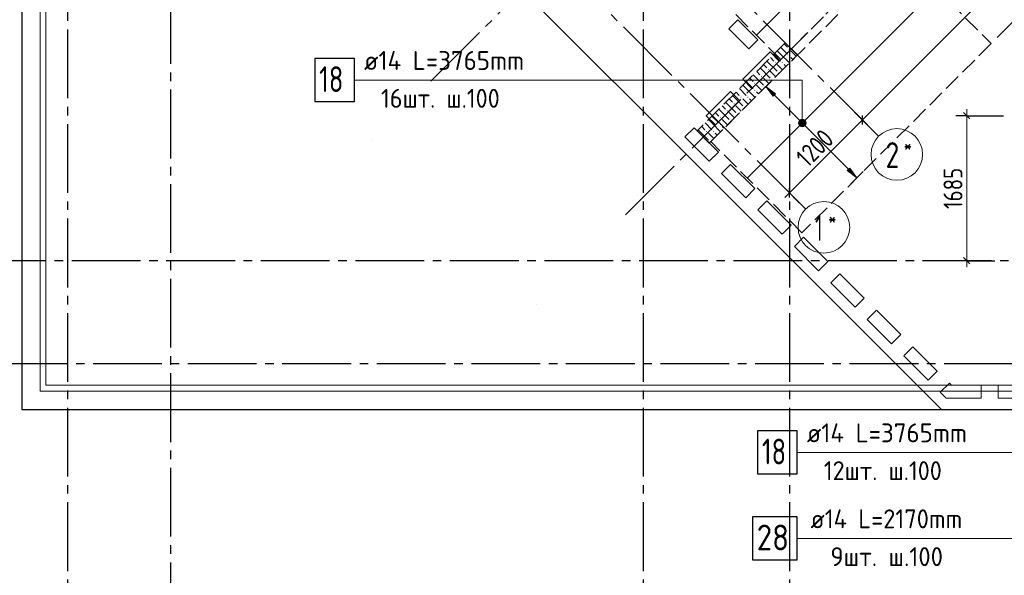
# Model space of a CAD drawing. Header units: millimetres. Extents: x 0 to 43617, y 0 to 59400.
# Tile 3 of 29: x 7368 to 18824, y 8170 to 14634. Entities that reach past the tile are written whole.
import ezdxf

# ---------------------------------------------------------------- set-up
doc = ezdxf.new("R2010")
doc.units = ezdxf.units.MM
doc.linetypes.add('______2', pattern=[270, 200, -70])
doc.linetypes.add('______5', pattern=[1100, 800, -100, 100, -100])
for name, color, linetype, lineweight in [('Standard', 7, 'Continuous', 25), ('ДОП Верх по У', 7, 'Continuous', 25), ('ЖБ Пилон', 180, 'Continuous', 25), ('Оси', 40, '______5', 18), ('Позиционная метка номер позиции', 7, 'Continuous', 13), ('Примечания', 7, 'Continuous', 25)]:
    doc.layers.add(name, color=color, linetype=linetype, lineweight=lineweight)
doc.layers.add('ЖБ Перекрытие верхний уровень', color=7, linetype='Continuous', lineweight=25, true_color=0xe0e0ff)
doc.styles.add('GOST 2.304-81', font='txt')
doc.styles.add('ISOCPEUR', font='txt')

msp = doc.modelspace()

# ---------------------------------------------------------------- hatches: boundary and pattern name
at = {"layer": 'ДОП Верх по У', "linetype": 'Continuous', "lineweight": 13, "transparency": 33554687}
msp.add_hatch(color=7, dxfattribs=at).paths.add_polyline_path([(16134, 13743), (16050, 13856), (16163, 13771)], flags=16)
for points in [[(16438, 13441), (16464, 13468), (16447, 13458)], [(16464, 13468), (16438, 13441), (16438, 13422)], [(16464, 13468), (16438, 13422), (16483, 13468)], [(16483, 13468), (16438, 13422), (16447, 13405)], [(16483, 13468), (16447, 13405), (16500, 13458)], [(16500, 13458), (16447, 13405), (16464, 13396)], [(16500, 13458), (16464, 13396), (16510, 13441)], [(16510, 13441), (16464, 13396), (16483, 13396)], [(16510, 13441), (16483, 13396), (16510, 13422)], [(16510, 13422), (16483, 13396), (16500, 13405)], [(16997, 12880), (17110, 12795), (17025, 12908)]]:
    msp.add_hatch(color=7, dxfattribs=at).paths.add_polyline_path(points)
at = {"layer": 'ЖБ Пилон', "linetype": 'Continuous', "lineweight": 18, "transparency": 33554687}
for points in [[(16314, 14293), (16321, 14300), (16327, 14293), (16321, 14287)], [(16314, 14213), (16321, 14220), (16327, 14213), (16321, 14207)], [(16154, 14133), (16161, 14140), (16167, 14133), (16161, 14127)], [(16234, 14133), (16241, 14140), (16247, 14133), (16241, 14127)], [(15994, 13973), (16001, 13980), (16007, 13973), (16001, 13967)], [(16074, 14053), (16081, 14060), (16087, 14053), (16081, 14047)], [(16194, 14013), (16201, 14020), (16207, 14013), (16201, 14007)], [(15914, 13893), (15921, 13900), (15927, 13893), (15921, 13887)], [(16114, 13933), (16121, 13940), (16127, 13933), (16121, 13927)], [(15914, 13813), (15921, 13820), (15927, 13813), (15921, 13807)], [(16034, 13853), (16041, 13860), (16047, 13853), (16041, 13847)], [(15674, 13653), (15681, 13660), (15687, 13653), (15681, 13647)], [(15754, 13733), (15761, 13740), (15767, 13733), (15761, 13727)], [(15834, 13733), (15841, 13740), (15847, 13733), (15841, 13727)], [(15594, 13573), (15601, 13580), (15607, 13573), (15601, 13567)], [(15714, 13533), (15721, 13540), (15727, 13533), (15721, 13527)], [(15794, 13613), (15801, 13620), (15807, 13613), (15801, 13607)], [(15514, 13493), (15521, 13500), (15527, 13493), (15521, 13487)], [(15514, 13413), (15521, 13420), (15527, 13413), (15521, 13407)], [(15634, 13453), (15641, 13460), (15647, 13453), (15641, 13447)], [(15354, 13333), (15361, 13340), (15367, 13333), (15361, 13327)], [(15434, 13333), (15441, 13340), (15447, 13333), (15441, 13327)], [(15394, 13213), (15401, 13220), (15407, 13213), (15401, 13207)]]:
    msp.add_hatch(color=7, dxfattribs=at).paths.add_polyline_path(points, flags=16)
at = {"layer": 'Позиционная метка номер позиции', "linetype": 'Continuous', "lineweight": 13, "transparency": 33554687}
for points in [[(16429, 13432), (16519, 13432), (16513, 13454)], [(16429, 13432), (16513, 13454), (16435, 13454)], [(16435, 13409), (16519, 13432), (16429, 13432)], [(16435, 13454), (16513, 13454), (16496, 13470)], [(16435, 13454), (16496, 13470), (16451, 13470)], [(16435, 13409), (16513, 13409), (16519, 13432)], [(16451, 13393), (16513, 13409), (16435, 13409)], [(16451, 13470), (16496, 13470), (16474, 13477)], [(16451, 13393), (16496, 13393), (16513, 13409)], [(16496, 13393), (16451, 13393), (16474, 13387)]]:
    msp.add_hatch(color=7, dxfattribs=at).paths.add_polyline_path(points)

# ---------------------------------------------------------------- linework, layer by layer
at = {"layer": 'Standard', "color": 7, "linetype": 'Continuous', "lineweight": 13, "transparency": 33554687}
for p, q in [((17173, 13468), (21846, 18142)), ((18387, 13517), (18387, 13592)), ((16324, 12619), (17173, 13468)), ((16324, 12619), (16271, 12566)), ((18387, 11830), (18387, 11755))]:
    msp.add_line(p, q, dxfattribs=at)
at = {"layer": 'Standard', "color": 251, "linetype": 'Continuous', "lineweight": -3, "true_color": 0x656565, "transparency": 33554687}
for p, q in [((19044, 14729), (18741, 14426)), ((17173, 13468), (17084, 13556)), ((17173, 13468), (17261, 13379)), ((17173, 13468), (17291, 13349)), ((18387, 13517), (18262, 13517)), ((18387, 13517), (18512, 13517)), ((18387, 13517), (18814, 13517)), ((16324, 12619), (16236, 12707)), ((16324, 12619), (16412, 12531)), ((16324, 12619), (16443, 12501)), ((18387, 11830), (18262, 11830)), ((18387, 11830), (18512, 11830)), ((18387, 11830), (18714, 11830))]:
    msp.add_line(p, q, dxfattribs=at)
at = {"layer": 'Standard', "color": 7, "linetype": 'Continuous', "lineweight": 25, "transparency": 33554687}
for p, q in [((17173, 13415), (17173, 13521)), ((18349, 13555), (18424, 13480)), ((16324, 12566), (16324, 12672)), ((18349, 11868), (18424, 11793))]:
    msp.add_line(p, q, dxfattribs=at)
msp.add_lwpolyline([(7394, 10100), (33074, 10100), (33074, 57220), (7394, 57220), (7394, 10100)], dxfattribs=at)
at = {"layer": 'Standard', "color": 7, "linetype": 'Continuous', "lineweight": 13, "transparency": 33554687}
for points in [[(7674, 10380), (33074, 10380), (33074, 57220), (7674, 57220), (7674, 10380)], [(18387, 13517), (18387, 12399), (18387, 12399), (18387, 11830)]]:
    msp.add_lwpolyline(points, dxfattribs=at)
at = {"layer": 'Standard', "color": 254, "linetype": 'Continuous', "lineweight": 13, "true_color": 0xc4c4ff, "transparency": 33554687}
msp.add_lwpolyline([(7606, 10312), (32674, 10312), (32674, 56820), (7606, 56820), (7606, 10312)], dxfattribs=at)
at = {"layer": 'ДОП Верх по У', "color": 7, "linetype": 'Continuous', "lineweight": 18, "transparency": 33554687}
for p, q in [((17005, 15519), (15945, 14458)), ((18029, 14987), (15839, 12796))]:
    msp.add_line(p, q, dxfattribs=at)
at = {"layer": 'ДОП Верх по У', "color": 7, "linetype": 'Continuous', "lineweight": 13, "transparency": 33554687}
for p, q in [((11354, 13932), (13462, 13932)), ((16506, 9600), (18614, 9600)), ((16550, 8600), (18614, 8600))]:
    msp.add_line(p, q, dxfattribs=at)
at = {"layer": 'ДОП Верх по У', "color": 251, "linetype": 'Continuous', "lineweight": 13, "true_color": 0x494949, "transparency": 33554687}
for p, q in [((16050, 13856), (16120, 13927)), ((16050, 13856), (15979, 13785)), ((16050, 13856), (16163, 13771)), ((16134, 13743), (16050, 13856)), ((16050, 13856), (16050, 13856)), ((16163, 13771), (16134, 13743)), ((16149, 13757), (16453, 13453)), ((16447, 13405), (16447, 13405)), ((16495, 13410), (17011, 12894)), ((16500, 13458), (16500, 13458)), ((17025, 12908), (16997, 12880)), ((16997, 12880), (17110, 12795)), ((17110, 12795), (17025, 12908)), ((17110, 12795), (17181, 12866)), ((17110, 12795), (17040, 12724)), ((17110, 12795), (17110, 12795))]:
    msp.add_line(p, q, dxfattribs=at)
at = {"layer": 'ДОП Верх по У', "color": 7, "linetype": 'Continuous', "lineweight": 25, "transparency": 33554687}
for points in [[(10802, 13682), (11262, 13682), (11262, 14182), (10802, 14182), (10802, 13682)], [(15954, 9350), (16414, 9350), (16414, 9850), (15954, 9850), (15954, 9350)], [(15894, 8350), (16414, 8350), (16414, 8850), (15894, 8850), (15894, 8350)]]:
    msp.add_lwpolyline(points, dxfattribs=at)
at = {"layer": 'ДОП Верх по У', "color": 251, "linetype": 'Continuous', "lineweight": 13, "true_color": 0x494949, "transparency": 33554687}
msp.add_circle((16474, 13432), 37.5, dxfattribs=at)
at = {"layer": 'ЖБ Перекрытие верхний уровень', "color": 7, "linetype": 'Continuous', "lineweight": 18, "transparency": 33554687}
for p, q in [((10527, 17667), (15264, 12929)), ((15618, 14527), (15724, 14633)), ((15724, 14633), (15957, 14400)), ((15851, 14294), (15618, 14527)), ((15957, 14400), (15851, 14294)), ((15781, 13940), (16099, 14259)), ((16099, 14259), (16205, 14152)), ((16205, 14152), (15887, 13834)), ((15887, 13834), (15781, 13940)), ((15356, 13516), (15639, 13799)), ((15639, 13799), (15745, 13693)), ((15745, 13693), (15462, 13410)), ((15462, 13410), (15356, 13516)), ((15109, 13269), (15215, 13375)), ((15215, 13375), (15498, 13092)), ((15392, 12986), (15109, 13269)), ((15498, 13092), (15392, 12986)), ((15533, 12844), (15639, 12950)), ((15639, 12950), (15922, 12668)), ((15264, 12929), (18094, 10100)), ((15816, 12561), (15533, 12844)), ((15922, 12668), (15816, 12561)), ((15957, 12420), (16063, 12526)), ((16063, 12526), (16346, 12243)), ((16240, 12137), (15957, 12420)), ((16346, 12243), (16240, 12137)), ((16382, 11996), (16488, 12102)), ((16488, 12102), (16771, 11819)), ((16664, 11713), (16382, 11996)), ((16771, 11819), (16664, 11713)), ((16806, 11571), (16912, 11678)), ((17089, 11289), (16806, 11571)), ((16912, 11678), (17195, 11395)), ((17195, 11395), (17089, 11289)), ((17230, 11147), (17336, 11253)), ((17336, 11253), (17619, 10970)), ((17513, 10864), (17230, 11147)), ((17619, 10970), (17513, 10864)), ((17654, 10723), (17760, 10829)), ((17760, 10829), (18043, 10546)), ((17937, 10440), (17654, 10723)), ((18043, 10546), (17937, 10440)), ((18079, 10299), (18185, 10405)), ((18185, 10405), (18210, 10380)), ((18210, 10380), (18554, 10380)), ((18554, 10380), (18554, 10230)), ((18754, 10230), (18754, 10380)), ((18754, 10380), (19154, 10380)), ((18147, 10230), (18079, 10299)), ((18554, 10230), (18147, 10230)), ((19154, 10230), (18754, 10230)), ((18094, 10100), (33074, 10100))]:
    msp.add_line(p, q, dxfattribs=at)
at = {"layer": 'ЖБ Пилон', "color": 253, "linetype": '______2', "lineweight": 13, "true_color": 0xa0a0a0, "transparency": 33554687}
for p, q in [((16276, 14365), (15250, 13339)), ((16417, 14223), (16276, 14365)), ((15392, 13198), (16417, 14223)), ((15250, 13339), (15392, 13198))]:
    msp.add_line(p, q, dxfattribs=at)
at = {"layer": 'ЖБ Пилон', "color": 9, "linetype": 'Continuous', "lineweight": 18, "true_color": 0xc7c7c7, "transparency": 33554687}
for p, q in [((16263, 14352), (16301, 14313)), ((16143, 14232), (16221, 14153)), ((16183, 14272), (16221, 14233)), ((16221, 14233), (16324, 14130)), ((16223, 14312), (16301, 14233)), ((16381, 14233), (16341, 14273)), ((16404, 14210), (16381, 14233)), ((16023, 14112), (16061, 14073)), ((16063, 14152), (16181, 14033)), ((16103, 14192), (16141, 14153)), ((16221, 14073), (16181, 14113)), ((16261, 14113), (16284, 14090)), ((16341, 14193), (16364, 14170)), ((15903, 13992), (16021, 13873)), ((15943, 14032), (15981, 13993)), ((15983, 14072), (16101, 13953)), ((16164, 13970), (16101, 14033)), ((16244, 14050), (16221, 14073)), ((15783, 13872), (15821, 13833)), ((15823, 13912), (15901, 13833)), ((15863, 13952), (15901, 13913)), ((15981, 13833), (15941, 13873)), ((16084, 13890), (16021, 13953)), ((15663, 13752), (15781, 13633)), ((15703, 13792), (15741, 13753)), ((15743, 13832), (15821, 13753)), ((15821, 13833), (15924, 13730)), ((15941, 13793), (15964, 13770)), ((16004, 13810), (15981, 13833)), ((15583, 13672), (15701, 13553)), ((15623, 13712), (15661, 13673)), ((15764, 13570), (15701, 13633)), ((15821, 13673), (15781, 13713)), ((15844, 13650), (15821, 13673)), ((15861, 13713), (15884, 13690)), ((15463, 13552), (15501, 13513)), ((15503, 13592), (15621, 13473)), ((15543, 13632), (15581, 13593)), ((15684, 13490), (15621, 13553)), ((15343, 13432), (15421, 13353)), ((15383, 13472), (15421, 13433)), ((15421, 13433), (15524, 13330)), ((15423, 13512), (15501, 13433)), ((15581, 13433), (15541, 13473)), ((15604, 13410), (15581, 13433)), ((15263, 13352), (15381, 13233)), ((15303, 13392), (15341, 13353)), ((15421, 13273), (15381, 13313)), ((15461, 13313), (15484, 13290)), ((15541, 13393), (15564, 13370)), ((15444, 13250), (15421, 13273))]:
    msp.add_line(p, q, dxfattribs=at)
at = {"layer": 'Оси', "color": 8, "linetype": '______5', "lineweight": -3, "transparency": 33554687}
for p, q in [((9124, 57820), (9124, 7100)), ((7924, 57420), (7924, 7100)), ((14624, 57420), (14624, 7100)), ((16324, 57420), (16324, 7100)), ((12153, 13919), (31163, 32929)), ((14416, 12363), (33072, 31020)), ((16513, 12430), (7200, 21743)), ((17362, 13278), (10923, 19717)), ((11467, 13233), (11467, 13233)), ((11467, 13233), (11467, 13233)), ((34074, 11830), (3600, 11830)), ((13376, 11324), (13376, 11324)), ((13376, 11324), (13376, 11324)), ((33224, 10630), (3600, 10630))]:
    msp.add_line(p, q, dxfattribs=at)
at = {"layer": 'Оси', "color": 7, "linetype": 'Continuous', "lineweight": 13, "transparency": 33554687}
for centre in [(17574, 13066), (16725, 12218)]:
    msp.add_circle(centre, 300, dxfattribs=at)
at = {"layer": 'Позиционная метка номер позиции', "color": 7, "linetype": 'Continuous', "lineweight": 13, "transparency": 33554687}
for p, q in [((16429, 13432), (16429, 13432)), ((16474, 13477), (16474, 13477)), ((16519, 13432), (16519, 13432)), ((16474, 13387), (16474, 13387))]:
    msp.add_line(p, q, dxfattribs=at)
for points in [[(16474, 13432), (16474, 13932), (11262, 13932)], [(20514, 12411), (19828, 11725), (19828, 8600), (16414, 8600)], [(19514, 11418), (19014, 10918), (19014, 9600), (16414, 9600)]]:
    msp.add_lwpolyline(points, dxfattribs=at)
msp.add_circle((16474, 13432), 45, dxfattribs=at)
at = {"layer": 'Примечания', "color": 7, "linetype": '______2', "lineweight": 18, "transparency": 33554687}
for p, q in [((15409, 13216), (17610, 15416)), ((17610, 15416), (18671, 14355)), ((17292, 15239), (16223, 14170)), ((16223, 14170), (15657, 14736)), ((18671, 14355), (16470, 12155)), ((16470, 12155), (15409, 13216))]:
    msp.add_line(p, q, dxfattribs=at)

# ---------------------------------------------------------------- texts
at = {"layer": 'Standard', "color": 7, "linetype": 'Continuous', "lineweight": 25, "transparency": 33554687, "char_height": 220, "attachment_point": 7, "style": 'GOST 2.304-81'}
for s, insert, width, rotation in [('1200', (16536, 12902), 625.74, 45), ('1685', (18337, 12431), 610.17, 90)]:
    msp.add_mtext(s, dxfattribs=dict(at, insert=insert, width=width, rotation=rotation))
at = {"layer": 'ДОП Верх по У', "color": 7, "linetype": 'Continuous', "lineweight": 13, "transparency": 33554687, "attachment_point": 7, "style": 'ISOCPEUR'}
for s, insert, char_height, width in [('\\W0.96;ø14 L=3765mm ', (11374, 14049), 220, 2172.61), ('\\W0.75;18', (10852, 13792), 300, 472.29), ('\\W0.93;16шт. ш.100 ', (11572, 13609), 220, 1773.35), ('\\W0.96;ø14 L=3765mm ', (16526, 9717), 220, 2172.6), ('\\W0.75;18', (16004, 9460), 300, 472.27), ('\\W0.93;12шт. ш.100 ', (16724, 9277), 220, 1773.35), ('\\W0.94;ø14 L=2170mm ', (16570, 8717), 220, 2126.49), ('\\W0.87;28', (15944, 8460), 300, 550.82), ('\\W0.95;9шт. ш.100 ', (16801, 8277), 220, 1665.52)]:
    msp.add_mtext(s, dxfattribs=dict(at, insert=insert, char_height=char_height, width=width))
at = {"layer": 'Оси', "color": 7, "linetype": 'Continuous', "lineweight": 25, "transparency": 33554687, "attachment_point": 7, "style": 'ISOCPEUR'}
for s, insert, char_height, width in [('\\W0.78;2', (17442, 12909), 300, 326.41), ('\\W0.80;*', (17652, 13084), 180, 215.91), ('\\W0.80;*', (16774, 12235), 180, 215.89), ('\\W0.56;1', (16624, 12060), 300, 233.34)]:
    msp.add_mtext(s, dxfattribs=dict(at, insert=insert, char_height=char_height, width=width))

doc.saveas('drawing.dxf')
